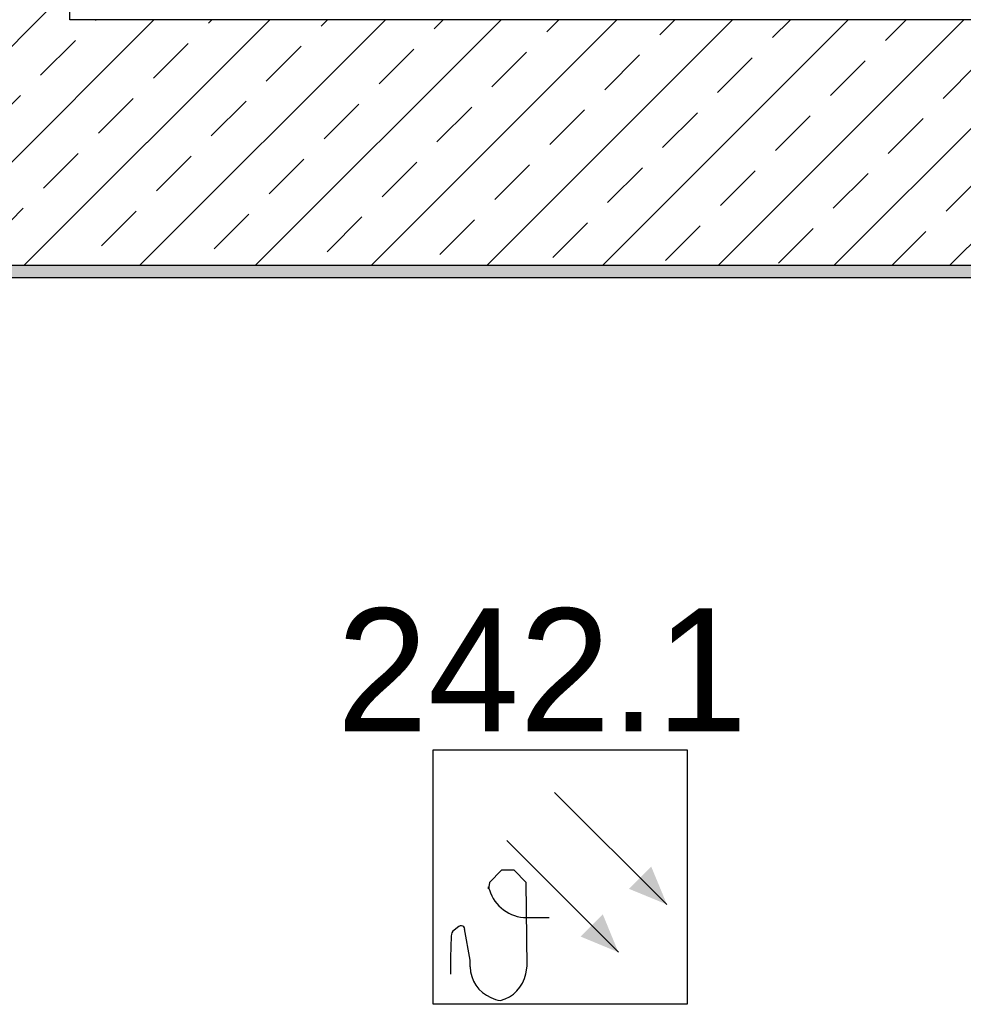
# Model space of a CAD drawing. Header units: millimetres. Extents: x -4577 to 1032787, y -66234 to 201209.
# Tile 197 of 256: x 944 to 2097, y -3687 to -2484. Entities that reach past the tile are written whole.
import ezdxf

# ---------------------------------------------------------------- set-up
doc = ezdxf.new("R2010")
doc.units = ezdxf.units.MM
doc.linetypes.add('510_5_2OG_ELT_1004$0$11-07-22_DS_2OG$0$AUSGEZOGEN', pattern=[0])
doc.linetypes.add('VERDECKT', pattern=[0.375, 0.25, -0.125])
for name, color, linetype in [('0 TP BMA WP2', 1, 'Continuous'), ('510_5_2OG_ELT_1004$0$11-07-22_DS_2OG$0$Nichttragende_Bauteile', 8, '510_5_2OG_ELT_1004$0$11-07-22_DS_2OG$0$AUSGEZOGEN'), ('510_5_2OG_ELT_1004$0$11-07-22_DS_2OG$0$Tragende_Bauteile', 8, '510_5_2OG_ELT_1004$0$11-07-22_DS_2OG$0$AUSGEZOGEN')]:
    doc.layers.add(name, color=color, linetype=linetype)
pattern_1 = [(45, (1895.8, -66891.69), (-70.71068, 70.71068), []), (45, (1860.44, -66856.34), (-70.71068, 70.71068), [60, -35])]

# ---------------------------------------------------------------- blocks, each defined once
blk = doc.blocks.new('TP MK')
at = {"layer": '0 TP BMA WP2', "color": 1, "lineweight": 25}
for p, q in [((7163.7, -65284.7), (7163.7, -64973.8)), ((7163.7, -65284.7), (7163.7, -64973.8)), ((7163.7, -64973.8), (7473.8, -64973.8)), ((7163.7, -64973.8), (7473.8, -64973.8)), ((7473.8, -64973.8), (7473.8, -65284.7)), ((7473.8, -64973.8), (7473.8, -65284.7)), ((7311.9, -65025.8), (7449.2, -65162.7)), ((7253.4, -65084.5), (7389.9, -65221.1)), ((7246.9, -65121), (7232.3, -65135.7)), ((7262.7, -65121), (7246.9, -65121)), ((7277.4, -65135.7), (7262.7, -65121)), ((7232.3, -65135.7), (7231.1, -65143.6)), ((7231.1, -65143.6), (7231.1, -65141.3)), ((7231.1, -65141.3), (7232.2, -65144.9)), ((7278.5, -65238.3), (7277.4, -65135.7)), ((7277.9, -65178.8), (7305.5, -65178.8)), ((7194.9, -65189.7), (7189.2, -65194.1)), ((7185.5, -65201.3), (7184.6, -65227.6)), ((7208.8, -65230.7), (7202, -65192.7)), ((7184.6, -65227.6), (7184.6, -65248)), ((7208.8, -65238.8), (7208.8, -65230.7)), ((7276.8, -65247.6), (7278.5, -65238.3)), ((7473.8, -65284.7), (7163.7, -65284.7)), ((7473.8, -65284.7), (7163.7, -65284.7))]:
    blk.add_line(p, q, dxfattribs=at)
for centre, major_axis, start_param, end_param in [((7277.9, -65131.1), (33.7, 33.7), 2.650429, 3.926991), ((7197.8, -65193.5), (3.37, 3.37), 0.007458, 1.441094), ((7192.7, -65194.4), (-6.75, 6.75), 4.103319, 4.400643), ((7195, -65201.6), (-6.75, 6.75), -0.129703, 0.752392), ((7249.5, -65238.7), (28.8, 28.8), 2.360714, 3.540178), ((7234.7, -65238.4), (30.5, 30.5), 4.18638, 5.282292), ((7246.8, -65257), (16.3, 16.3), 3.348818, 3.883345)]:
    blk.add_ellipse(centre, major_axis=major_axis, ratio=1, start_param=start_param, end_param=end_param, dxfattribs=at)
for points in [[(7403, -65143.7), (7430.1, -65116.6), (7449.2, -65162.7), (7430.1, -65116.6)], [(7343.8, -65202), (7370.9, -65174.9), (7389.9, -65221.1), (7370.9, -65174.9)]]:
    blk.add_solid(points, dxfattribs=at)
blk = doc.blocks.new('510_5_2OG_ELT_1004')
at = {"layer": '510_5_2OG_ELT_1004$0$11-07-22_DS_2OG$0$Nichttragende_Bauteile', "linetype": 'Continuous'}
h = blk.add_hatch(dxfattribs=at)
h.set_pattern_fill('MUSTER_NA', color=256, scale=12.5, style=0, pattern_type=2)
h.set_pattern_definition([(0, (1908.297, -66879.192), (25, 25), [12.5, -12.5]), (90, (1908.297, -66879.192), (25, 25), [12.5, -12.5])])
h.paths.add_polyline_path([(3261.7, -2784.1), (121.8, -2784.1), (121.8, -2799.1), (3325.4, -2799.1), (3314.1, -2786.1), (3261.7, -2786.1)], flags=0)
at = {"layer": '510_5_2OG_ELT_1004$0$11-07-22_DS_2OG$0$Tragende_Bauteile', "linetype": 'Continuous'}
h = blk.add_hatch(dxfattribs=at)
h.set_pattern_fill('SCHRAFFUR_16', color=256, scale=1000, style=0, pattern_type=2)
h.set_pattern_definition(pattern_1)
h.paths.add_polyline_path([(655.1, -181.2), (655.1, -2484.1), (1005.1, -2484.1), (1005.1, -224.2)], flags=0)
h = blk.add_hatch(dxfattribs=at)
h.set_pattern_fill('SCHRAFFUR_16', color=256, scale=1000, style=0, pattern_type=2)
h.set_pattern_definition(pattern_1)
h.paths.add_polyline_path([(121.8, -2784.1), (3371.8, -2784.1), (3371.8, -2484.1), (121.8, -2484.1)], flags=0)
at = {"layer": '510_5_2OG_ELT_1004$0$11-07-22_DS_2OG$0$Nichttragende_Bauteile', "linetype": '510_5_2OG_ELT_1004$0$11-07-22_DS_2OG$0$AUSGEZOGEN'}
blk.add_line((136.8, -2799.1), (3386.8, -2799.1), dxfattribs=at)
at = {"layer": '510_5_2OG_ELT_1004$0$11-07-22_DS_2OG$0$Tragende_Bauteile', "linetype": '510_5_2OG_ELT_1004$0$11-07-22_DS_2OG$0$AUSGEZOGEN'}
for p, q in [((1005.1, -2484.1), (1005.1, -224.2)), ((2860.1, -2484.1), (1005.1, -2484.1)), ((121.8, -2784.1), (3121.8, -2784.1))]:
    blk.add_line(p, q, dxfattribs=at)

msp = doc.modelspace()

# ---------------------------------------------------------------- block references
msp.add_blockref('510_5_2OG_ELT_1004', (0, -0.1))
at = {"layer": '0 TP BMA WP2', "color": 7, "linetype": 'VERDECKT', "lineweight": 25}
msp.add_blockref('TP MK', (-5714.3, 61597.4), dxfattribs=at)

# ---------------------------------------------------------------- texts
at = {"layer": '0 TP BMA WP2', "linetype": 'VERDECKT', "lineweight": 25}
msp.add_text('242.1', height=150, dxfattribs=at).set_placement((1331.4, -3353.6))

doc.saveas('drawing.dxf')
